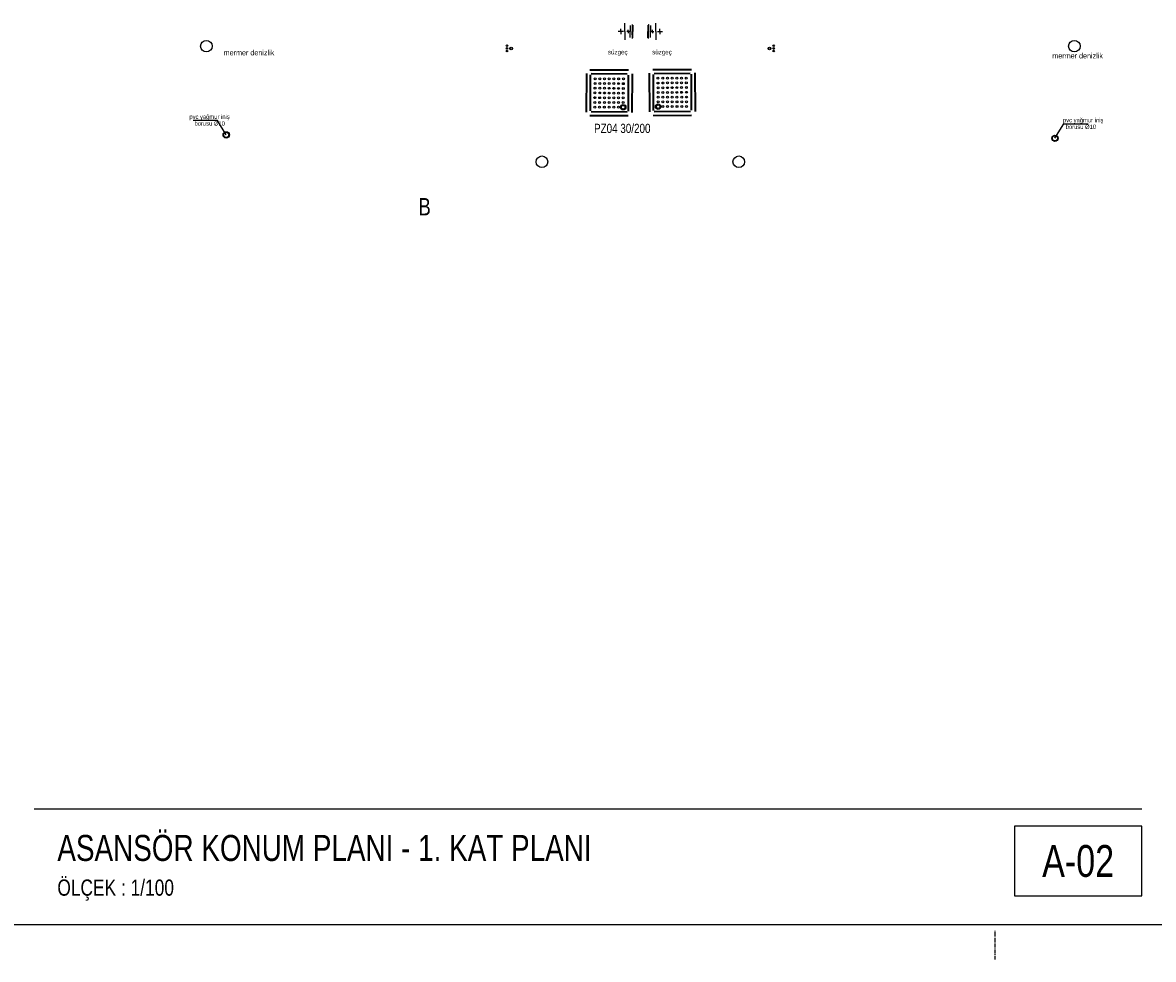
# Model space of a CAD drawing. Header units: centimetres. Extents: x 0 to 12309, y -30 to 2970.
# Tile 2 of 28: x 1160 to 2137, y -30 to 779. Entities that reach past the tile are written whole.
import ezdxf
from ezdxf.enums import TextEntityAlignment as Align

# ---------------------------------------------------------------- set-up
doc = ezdxf.new("R2010")
doc.units = ezdxf.units.CM
doc.linetypes.add('CENTER', pattern=[5.08, 3.175, -0.635, 0.635, -0.635])
for name, color, linetype in [('ASN-ANTET', 4, 'Continuous'), ('ASN-BASLIK', 5, 'Continuous'), ('ASN-CERCEVE', 7, 'Continuous'), ('ASN-EKSEN', 8, 'CENTER'), ('ASN-MIMARI', 8, 'Continuous')]:
    doc.layers.add(name, color=color, linetype=linetype)

msp = doc.modelspace()

# ---------------------------------------------------------------- linework, layer by layer
at = {"layer": 'ASN-ANTET'}
msp.add_line((1170, 100), (2126.73, 100), dxfattribs=at)
msp.add_lwpolyline([(2016.73, 25), (2126.73, 25), (2126.73, 85), (2016.73, 85)], close=True, dxfattribs=at)
at = {"layer": 'ASN-CERCEVE'}
for points in [[(0, 0), (12308.93, 0), (12308.93, 2970), (0, 2970)], [(100, 0), (12283.93, 0), (12283.93, 2970), (100, 2970)]]:
    msp.add_lwpolyline(points, close=True, dxfattribs=at)
at = {"layer": 'ASN-EKSEN'}
msp.add_line((2000, -30), (2000, -5), dxfattribs=at)
at = {"layer": 'ASN-MIMARI'}
for p, q in [((1676.65, 771.46), (1676.63, 773.68)), ((1680.15, 771.47), (1680.11, 778.53)), ((1683.15, 771.49), (1683.14, 772.89)), ((1684.87, 776.74), (1684.9, 771.5)), ((1686.62, 777.46), (1686.65, 771.51)), ((1686.62, 777.26), (1686.77, 777.26)), ((1687.12, 776.91), (1687.15, 771.51)), ((1700.05, 776.91), (1700.03, 771.51)), ((1700.56, 777.26), (1700.41, 777.26)), ((1700.56, 777.46), (1700.53, 771.51)), ((1702.3, 776.74), (1702.28, 771.5)), ((1704.03, 771.49), (1704.03, 772.89)), ((1707.03, 771.47), (1707.06, 778.53)), ((1710.53, 771.46), (1710.54, 773.68)), ((1678.9, 771.47), (1674.33, 771.44)), ((1676.65, 771.46), (1676.66, 769.23)), ((1680.15, 771.47), (1680.18, 764.41)), ((1684.36, 771.49), (1681.81, 771.48)), ((1683.15, 771.49), (1683.15, 770.09)), ((1684.92, 766.25), (1684.9, 771.5)), ((1686.68, 765.56), (1686.65, 771.51)), ((1686.67, 765.76), (1686.82, 765.76)), ((1687.17, 766.11), (1687.15, 771.51)), ((1700, 766.11), (1700.03, 771.51)), ((1700.5, 765.76), (1700.35, 765.76)), ((1700.5, 765.56), (1700.53, 771.51)), ((1702.25, 766.25), (1702.28, 771.5)), ((1702.81, 771.49), (1705.36, 771.48)), ((1704.03, 771.49), (1704.02, 770.09)), ((1707.03, 771.47), (1706.99, 764.41)), ((1708.27, 771.47), (1712.84, 771.44)), ((1710.53, 771.46), (1710.52, 769.23)), ((1646.69, 735.12), (1646.51, 701.76)), ((1647.25, 735.12), (1647.07, 701.76)), ((1650.02, 733.99), (1649.86, 702.86)), ((1683.4, 738.27), (1650.04, 738.44)), ((1683.4, 737.71), (1650.04, 737.89)), ((1650.58, 733.99), (1650.41, 702.86)), ((1682.27, 734.94), (1651.14, 735.1)), ((1682.27, 734.38), (1651.14, 734.54)), ((1682.82, 733.82), (1682.66, 702.69)), ((1683.38, 733.82), (1683.21, 702.68)), ((1686.17, 734.91), (1685.99, 701.56)), ((1686.72, 734.91), (1686.54, 701.55)), ((1701, 735.47), (1701.17, 702.11)), ((1701.55, 735.47), (1701.73, 702.11)), ((1704.31, 738.82), (1737.67, 739)), ((1704.32, 738.26), (1737.68, 738.44)), ((1704.34, 734.37), (1704.5, 703.24)), ((1704.89, 734.37), (1705.06, 703.24)), ((1705.44, 735.49), (1736.58, 735.65)), ((1705.45, 734.93), (1736.58, 735.1)), ((1737.14, 734.54), (1737.31, 703.41)), ((1737.7, 734.55), (1737.86, 703.41)), ((1740.47, 735.67), (1740.65, 702.32)), ((1741.03, 735.68), (1741.2, 702.32)), ((1328.22, 694.6), (1307.28, 694.6)), ((1335.86, 682.18), (1328.22, 694.6)), ((1683.19, 698.79), (1649.83, 698.97)), ((1683.19, 698.23), (1649.83, 698.41)), ((1682.1, 702.13), (1650.96, 702.3)), ((1682.1, 701.58), (1650.96, 701.74)), ((1704.52, 699.34), (1737.88, 699.52)), ((1704.53, 698.79), (1737.89, 698.96)), ((1705.62, 702.69), (1736.75, 702.85)), ((1705.62, 702.13), (1736.76, 702.29)), ((2051.7, 679.23), (2059.35, 691.65)), ((2059.35, 691.65), (2080.29, 691.65))]:
    msp.add_line(p, q, dxfattribs=at)
for centre, radius in [((1318.71, 758.81), 5), ((2068.46, 758.81), 5), ((1578.39, 759.17), 0.713), ((1578.41, 756.86), 0.713), ((1578.42, 754.62), 0.713), ((1582.03, 756.86), 1.15), ((1582.03, 756.86), 0.969), ((1805.14, 756.86), 1.15), ((1805.14, 756.86), 0.969), ((1808.75, 754.62), 0.713), ((1808.77, 756.86), 0.713), ((1808.78, 759.17), 0.713), ((1654.41, 722.47), 0.834), ((1654.43, 726.55), 0.834), ((1654.45, 730.62), 0.834), ((1658.48, 722.45), 0.834), ((1658.51, 726.53), 0.834), ((1658.53, 730.6), 0.834), ((1662.56, 722.43), 0.834), ((1662.58, 726.51), 0.834), ((1662.61, 730.58), 0.834), ((1666.64, 722.41), 0.834), ((1666.66, 726.48), 0.834), ((1666.68, 730.56), 0.834), ((1670.72, 722.39), 0.834), ((1670.74, 726.46), 0.834), ((1670.76, 730.54), 0.834), ((1674.79, 722.36), 0.834), ((1674.82, 726.44), 0.834), ((1674.84, 730.52), 0.834), ((1678.87, 722.35), 0.834), ((1678.89, 726.42), 0.834), ((1678.91, 730.51), 0.834), ((1708.8, 731.06), 0.834), ((1708.82, 726.97), 0.834), ((1708.85, 722.9), 0.834), ((1712.88, 731.07), 0.834), ((1712.9, 726.99), 0.834), ((1712.92, 722.92), 0.834), ((1716.96, 731.09), 0.834), ((1716.98, 727.02), 0.834), ((1717, 722.94), 0.834), ((1721.04, 731.11), 0.834), ((1721.06, 727.04), 0.834), ((1721.08, 722.96), 0.834), ((1725.11, 731.13), 0.834), ((1725.13, 727.06), 0.834), ((1725.16, 722.98), 0.834), ((1729.19, 731.16), 0.834), ((1729.21, 727.08), 0.834), ((1729.23, 723), 0.834), ((1733.27, 731.18), 0.834), ((1733.29, 727.1), 0.834), ((1733.31, 723.03), 0.834), ((1654.36, 714.32), 0.834), ((1654.39, 718.4), 0.834), ((1658.44, 714.3), 0.834), ((1658.46, 718.38), 0.834), ((1662.52, 714.28), 0.834), ((1662.54, 718.35), 0.834), ((1666.6, 714.26), 0.834), ((1666.62, 718.33), 0.834), ((1670.67, 714.24), 0.834), ((1670.69, 718.31), 0.834), ((1674.75, 714.21), 0.834), ((1674.77, 718.29), 0.834), ((1678.83, 714.19), 0.834), ((1678.85, 718.27), 0.834), ((1708.87, 718.82), 0.834), ((1708.89, 714.75), 0.834), ((1712.95, 718.84), 0.834), ((1712.97, 714.77), 0.834), ((1717.02, 718.86), 0.834), ((1717.04, 714.79), 0.834), ((1721.1, 718.89), 0.834), ((1721.12, 714.81), 0.834), ((1725.18, 718.91), 0.834), ((1725.2, 714.83), 0.834), ((1729.25, 718.93), 0.834), ((1729.28, 714.85), 0.834), ((1733.33, 718.95), 0.834), ((1733.35, 714.88), 0.834), ((1654.32, 706.17), 0.834), ((1654.34, 710.25), 0.834), ((1658.4, 706.15), 0.834), ((1658.42, 710.23), 0.834), ((1662.48, 706.13), 0.834), ((1662.5, 710.2), 0.834), ((1666.55, 706.11), 0.834), ((1666.57, 710.18), 0.834), ((1670.63, 706.09), 0.834), ((1670.65, 710.16), 0.834), ((1674.71, 706.06), 0.834), ((1674.73, 710.14), 0.834), ((1678.78, 706.04), 2.36), ((1678.78, 706.04), 1.53), ((1678.81, 710.12), 0.834), ((1708.93, 706.6), 2.36), ((1708.93, 706.6), 1.53), ((1708.91, 710.67), 0.834), ((1712.99, 710.69), 0.834), ((1713.01, 706.62), 0.834), ((1717.07, 710.71), 0.834), ((1717.09, 706.64), 0.834), ((1721.14, 710.74), 0.834), ((1721.16, 706.66), 0.834), ((1725.22, 710.76), 0.834), ((1725.24, 706.68), 0.834), ((1729.3, 710.78), 0.834), ((1729.32, 706.7), 0.834), ((1733.37, 710.8), 0.834), ((1733.4, 706.72), 0.834), ((1335.86, 682.18), 2.7), ((1335.86, 682.18), 2.25), ((2051.7, 679.23), 2.7), ((2051.7, 679.23), 2.25), ((1608.59, 658.94), 5), ((1778.59, 658.94), 5)]:
    msp.add_circle(centre, radius, dxfattribs=at)

# ---------------------------------------------------------------- texts
at = {"layer": 'ASN-ANTET', "width": 0.8}
msp.add_text('A-02', height=27.5, dxfattribs=at).set_placement((2071.73, 55), align=Align.MIDDLE_CENTER)
msp.add_text('ÖLÇEK : 1/100', height=14, dxfattribs=at).set_placement((1190, 25))
at = {"layer": 'ASN-BASLIK', "width": 0.8}
msp.add_text('ASANSÖR KONUM PLANI - 1. KAT PLANI', height=22.5, dxfattribs=at).set_placement((1190, 55))
at = {"layer": 'ASN-MIMARI', "width": 0.8}
for s, height, p in [('mermer denizlik', 4.6345, (1333.65, 750.9)), ('süzgeç', 3.994, (1665.59, 751.69)), ('süzgeç', 3.994, (1703.78, 751.69)), ('mermer denizlik', 4.6345, (2049.43, 748.2)), ('pvc yağmur iniş', 3.75, (1304.07, 696)), ('borusu %%c10', 3.75, (1308.5, 690.22)), ('pvc yağmur iniş', 3.75, (2058.67, 693.05)), ('PZ04 30/200', 7.9541, (1653.59, 683.81)), ('borusu %%c10', 3.75, (2061.02, 687.28)), ('B', 15, (1501.86, 612.63))]:
    msp.add_text(s, height=height, dxfattribs=at).set_placement(p)

doc.saveas('drawing.dxf')
